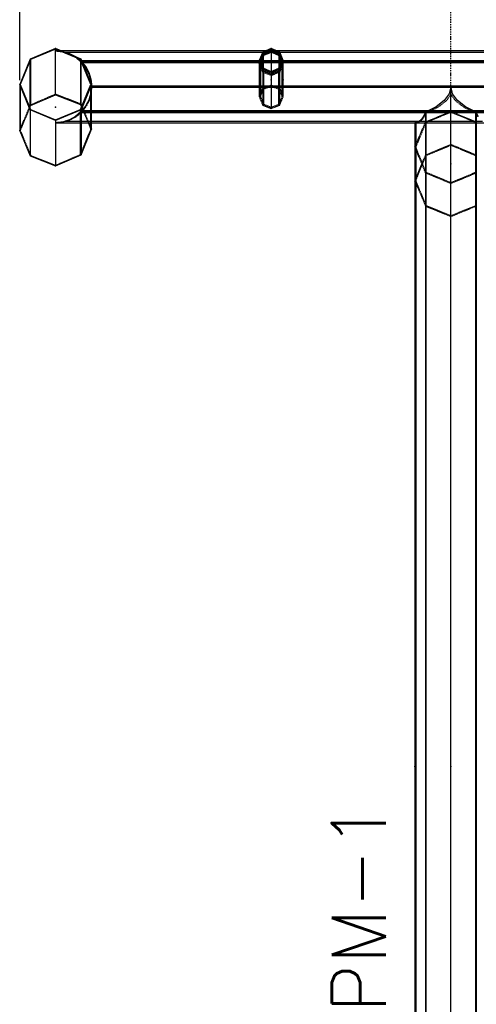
# Model space of a CAD drawing. Extents: x 551880 to 585869, y 94458 to 133000.
# Tile 3 of 42: x 551880 to 553786, y 109891 to 113997. Entities that reach past the tile are written whole.
import ezdxf
from ezdxf.enums import TextEntityAlignment as Align

# ---------------------------------------------------------------- set-up
doc = ezdxf.new("R2010")
doc.units = 0
doc.header["$LTSCALE"] = 10
doc.header["$MEASUREMENT"] = 0
doc.linetypes.add('DASHDOT', pattern=[1, 0.5, -0.25, 0, -0.25])
doc.linetypes.add('HIDDEN', pattern=[0.375, 0.25, -0.125])
doc.layers.get('0').update_dxf_attribs({"linetype": 'CONTINUOUS'})
doc.layers.get('Defpoints').update_dxf_attribs({"linetype": 'CONTINUOUS'})
for name, color, linetype in [('A', 2, 'DASHDOT'), ('FORIR', 4, 'CONTINUOUS'), ('G', 3, 'CONTINUOUS'), ('mark3d', 2, 'CONTINUOUS'), ('MV', 7, 'CONTINUOUS'), ('S', 7, 'CONTINUOUS'), ('TR', 6, 'HIDDEN'), ('TXT1', 7, 'CONTINUOUS')]:
    doc.layers.add(name, color=color, linetype=linetype)
doc.styles.add('PADRAO MTL', font='txt.shx', dxfattribs={"width": 0.8, "oblique": 5})
doc.styles.add('POS', font='ROMANS', dxfattribs={"width": 0.7})
doc.styles.get("Standard").update_dxf_attribs({"font": 'txt.shx', "width": 0.7, "oblique": 5})
doc.dimstyles.new('1-75', dxfattribs={"dimscale": 75, "dimtxt": 2.5, "dimasz": 2, "dimexe": 2, "dimexo": 2, "dimgap": 2, "dimtad": 1, "dimdec": 0, "dimdsep": 46, "dimtxsty": 'PADRAO MTL', "dimcen": 3, "dimclrd": 1, "dimclre": 1, "dimclrt": 7, "dimadec": 0, "dimazin": 0, "dimtfac": 1, "dimtdec": 0, "dimtmove": 0, "dimatfit": 3, "dimfxl": 1, "dimtfill": 1, "dimtolj": 1, "dimarcsym": 0})

# ---------------------------------------------------------------- blocks, each defined once
blk = doc.blocks.new('3D_INFOM')
blk.add_point((0, 0))
at = {"layer": 'FORIR', "flags": 1}
blk.add_attdef('MARK', (7.6, -4.3), '', height=5.26, dxfattribs=at)
blk = doc.blocks.new('3D_INFOTEXT')
blk.add_point((0, 0))
at = {"flags": 1}
for tag, p in [('MAR_PEZ', (7.2, 4.1)), ('POS_PEZ', (7.6, -4.3)), ('HANDLE', (7, -38.5)), ('LUN_PRO', (7.2, -21.9)), ('NOM_PRO', (7.6, -13.2)), ('MAT_PRO', (7.6, -30.1))]:
    blk.add_attdef(tag, p, '', height=5.26, dxfattribs=at)
blk = doc.blocks.new('mark3d1')
at = {"layer": 'mark3d', "color": 4, "style": 'POS'}
blk.add_attdef('MARK', text='', height=3, dxfattribs=at).set_placement((7.179, -1.226), align=Align.CENTER)
blk = doc.blocks.new('*D97')
at = {"layer": 'Defpoints', "color": 0, "transparency": 16777216}
for p in [(551879.6, 116137.5), (553679.6, 116137.5), (551879.6, 113595.2)]:
    blk.add_point(p, dxfattribs=at)
at = {"layer": 'MV', "color": 1, "lineweight": -2, "transparency": 16777216}
for p, q in [((551879.6, 113745.2), (551879.6, 116287.5)), ((553529.6, 116137.5), (552029.6, 116137.5))]:
    blk.add_line(p, q, dxfattribs=at)
at = {"layer": 'MV', "color": 1, "transparency": 16777216}
for points in [[(552029.6, 116162.5), (552029.6, 116112.5), (551879.6, 116137.5)], [(553529.6, 116162.5), (553529.6, 116112.5), (553679.6, 116137.5)]]:
    blk.add_solid(points, dxfattribs=at)
at = {"layer": 'MV', "color": 7, "transparency": 16777216, "insert": (552779.6, 116381.2), "char_height": 187.5, "attachment_point": 5, "style": 'PADRAO MTL', "bg_fill": 3, "box_fill_scale": 1.25, "bg_fill_color": 256, "bg_fill_true_color": 13158600, "bg_fill_transparency": 0}
blk.add_mtext('\\A1;1800', dxfattribs=at)

msp = doc.modelspace()

# ---------------------------------------------------------------- linework, layer by layer
at = {"layer": 'A'}
msp.add_line((553679.6, 106550.1), (553679.6, 117988.2), dxfattribs=at)
at = {"layer": 'G'}
for p, q in [((552029.6, 113684.1), (552029.6, 113873.8)), ((552906.2, 113866.7), (552053, 113866.7)), ((552061, 113863.4), (552087, 113855.9)), ((552064.5, 113862), (552087, 113854.8)), ((552087, 113855.1), (552070.5, 113860.4)), ((552070.5, 113860.4), (552087, 113855.6)), ((552087, 113855.9), (552113, 113842.7)), ((552087, 113855.6), (552113, 113842.4)), ((552104, 113845.6), (552087, 113855.1)), ((552087, 113854.8), (552101.9, 113846.5)), ((552894.6, 113843.1), (552897.6, 113850.2)), ((552897.6, 113850.2), (552897.6, 113858.4)), ((552897.6, 113850.2), (552913.4, 113856.5)), ((552913.4, 113856.5), (552929.6, 113862.7)), ((552929.6, 113871.7), (552929.6, 113862.7)), ((552929.6, 113862.7), (552945.8, 113856.5)), ((552945.8, 113856.5), (552961.6, 113850.2)), ((553956.2, 113866.7), (552953, 113866.7)), ((552961.6, 113858.4), (552961.6, 113850.2)), ((552961.6, 113850.2), (552964.7, 113843.1)), ((551925.4, 113830.6), (551925.4, 113638.9)), ((552113, 113842.7), (552115.2, 113841)), ((552113, 113842.4), (552114.4, 113841.3)), ((552133.8, 113830.6), (552133.8, 113643.1)), ((552879.6, 113824.9), (552138.8, 113824.9)), ((552141.9, 113817.5), (552154.3, 113802.4)), ((552142, 113817.2), (552154.3, 113802.3)), ((552142.8, 113816.3), (552142.4, 113816.3)), ((552145.5, 113808.8), (552154.3, 113797.9)), ((552145.6, 113808.6), (552154.3, 113797.8)), ((552879.6, 113826.4), (552879.6, 113819)), ((552879.6, 113819), (552886.5, 113802.6)), ((552885.9, 113822.7), (552886.9, 113824.9)), ((552886.9, 113824.9), (552894.6, 113843.1)), ((552972.4, 113824.9), (552886.9, 113824.9)), ((552964.7, 113843.1), (552972.4, 113824.9)), ((552972.4, 113824.9), (552973.3, 113822.7)), ((552972.7, 113802.6), (552979.6, 113819)), ((552979.6, 113819), (552979.6, 113826.4)), ((553929.6, 113824.9), (552979.6, 113824.9)), ((552154.3, 113802.4), (552168.2, 113776.7)), ((552154.3, 113802.3), (552168.2, 113776.6)), ((552154.3, 113797.9), (552168.2, 113771.8)), ((552154.3, 113797.8), (552168.2, 113771.7)), ((552168.2, 113776.7), (552176.7, 113748.8)), ((552168.2, 113776.6), (552176.7, 113748.7)), ((552168.2, 113771.8), (552176.7, 113743.4)), ((552168.2, 113771.7), (552176.7, 113743.3)), ((552886.5, 113802.6), (552894.3, 113784.1)), ((552894.3, 113791.1), (552894.3, 113784.1)), ((552894.3, 113784.1), (552911.9, 113776.9)), ((552911.9, 113776.9), (552929.6, 113769.6)), ((552929.6, 113769.6), (552947.4, 113776.9)), ((552929.6, 113776.4), (552929.6, 113769.6)), ((552947.4, 113776.9), (552965, 113784.1)), ((552965, 113784.1), (552972.7, 113802.6)), ((552965, 113784.1), (552965, 113791.1)), ((551879.6, 113726.4), (551879.6, 113533.8)), ((552176.7, 113748.8), (552178.8, 113728.5)), ((552176.7, 113748.7), (552178.7, 113728.5)), ((552176.7, 113743.4), (552178, 113730.2)), ((552176.7, 113743.3), (552178, 113730.3)), ((552179.6, 113719.8), (552179.6, 113726.4)), ((551925.4, 113638.9), (552029.6, 113684.1)), ((552029.6, 113684.1), (552133.8, 113643.1)), ((552176.7, 113690.3), (552168.2, 113661.9)), ((552179.6, 113719.8), (552176.7, 113690.3)), ((568675.5, 113719.8), (552179.6, 113719.8)), ((552179.6, 113719.8), (552179.6, 113719.8)), ((553672.7, 113687.5), (553652.1, 113659.4)), ((553678.9, 113713.8), (553672.7, 113687.5)), ((553679.6, 113713.8), (553678.9, 113713.8)), ((553680.3, 113713.8), (553679.6, 113713.8)), ((553679.6, 108051.8), (553679.6, 113713.8)), ((553686.6, 113687.5), (553680.3, 113713.8)), ((553707.2, 113659.4), (553686.6, 113687.5)), ((552133.8, 113643.1), (552138.2, 113632.7)), ((552168.2, 113661.9), (552154.3, 113635.8)), ((553652.1, 113659.4), (553618.6, 113633.4)), ((553740.7, 113633.4), (553707.2, 113659.4)), ((551922, 113630.5), (551925.4, 113638.9)), ((551923.6, 113620.3), (551923.6, 113428.7)), ((552135.6, 113612.8), (552113, 113593.3)), ((552135.7, 113612.9), (552135.6, 113612.8)), ((568575.7, 113612.8), (552135.6, 113612.8)), ((552154.3, 113635.8), (552135.7, 113612.9)), ((552135.7, 113620.3), (552135.7, 113612.9)), ((553573.6, 113610.7), (553564.1, 113592)), ((553618.6, 113633.4), (553573.6, 113610.7)), ((553573.6, 113610.7), (553573.6, 108051.8)), ((553785.7, 113610.7), (553740.7, 113633.4)), ((553795.1, 113592), (553785.7, 113610.7)), ((553785.7, 113610.7), (553785.7, 108051.8)), ((552029.6, 113576.4), (552029.6, 113566.8)), ((552058.9, 113569.9), (552029.6, 113566.8)), ((552029.6, 113566.8), (552029.6, 113566.8)), ((552029.6, 113566.8), (568529.9, 113566.8)), ((552029.6, 113566.8), (552029.6, 113386.9)), ((552087, 113578.8), (552058.9, 113569.9)), ((552113, 113593.3), (552087, 113578.8)), ((552135.7, 113566.8), (552135.7, 113432.9)), ((552179.6, 113539.8), (552179.6, 113566.8)), ((553529.7, 113566.8), (553529.6, 113566.8)), ((553529.6, 113566.8), (553529.6, 108051.8)), ((553553.4, 113578.2), (553541.7, 113569.6)), ((553564.1, 113592), (553553.4, 113578.2)), ((551879.6, 113533.8), (551923.6, 113428.7)), ((552135.7, 113432.9), (552179.6, 113539.8)), ((551923.6, 113428.7), (552029.6, 113386.9)), ((552029.6, 113386.9), (552135.7, 113432.9))]:
    msp.add_line(p, q, dxfattribs=at)
at = {"layer": 'S'}
for p, q in [((552029.6, 113876.4), (551923.6, 113832.5)), ((552029.6, 113873.8), (551925.4, 113830.6)), ((552135.7, 113832.5), (552029.6, 113876.4)), ((552133.8, 113830.6), (552029.6, 113873.8)), ((552894.3, 113861.8), (552879.6, 113826.4)), ((552897.6, 113858.4), (552884.4, 113826.4)), ((552929.6, 113876.4), (552894.3, 113861.8)), ((552929.6, 113871.7), (552897.6, 113858.4)), ((552965, 113861.8), (552929.6, 113876.4)), ((552961.6, 113858.4), (552929.6, 113871.7)), ((552974.9, 113826.4), (552961.6, 113858.4)), ((552979.6, 113826.4), (552965, 113861.8)), ((551923.6, 113832.5), (551879.6, 113726.4)), ((551925.4, 113830.6), (551882.3, 113726.4)), ((552177, 113726.4), (552133.8, 113830.6)), ((552179.6, 113726.4), (552135.7, 113832.5)), ((552894.3, 113791.1), (552879.6, 113826.4)), ((552884.4, 113826.4), (552897.6, 113794.4)), ((552961.6, 113794.4), (552974.9, 113826.4)), ((552979.6, 113826.4), (552965, 113791.1)), ((552929.6, 113776.4), (552894.3, 113791.1)), ((552897.6, 113794.4), (552929.6, 113781.2)), ((552929.6, 113781.2), (552961.6, 113794.4)), ((552965, 113791.1), (552929.6, 113776.4)), ((551923.6, 113620.3), (551879.6, 113726.4)), ((551882.3, 113726.4), (551925.4, 113622.2)), ((552133.8, 113622.2), (552177, 113726.4)), ((552179.6, 113726.4), (552135.7, 113620.3)), ((552029.6, 113576.4), (551923.6, 113620.3)), ((551925.4, 113622.2), (552029.6, 113579)), ((552029.6, 113579), (552133.8, 113622.2)), ((552135.7, 113620.3), (552029.6, 113576.4))]:
    msp.add_line(p, q, dxfattribs=at)
at = {"layer": 'TR'}
for p, q in [((552029.6, 113876.4), (552029.6, 113873.8)), ((552030.1, 113866.7), (552058.9, 113864)), ((552030.1, 113866.7), (552058.9, 113863.8)), ((552053, 113866.7), (552030.1, 113866.7)), ((552058.9, 113864), (552061, 113863.4)), ((552058.9, 113863.8), (552064.5, 113862)), ((552893.7, 113860.4), (552070.5, 113860.4)), ((552101.9, 113846.5), (552113, 113840.3)), ((552104, 113845.6), (552113, 113840.6)), ((552889.8, 113843.1), (552894.3, 113853.4)), ((552894.3, 113850.9), (552889.8, 113839.8)), ((552923.5, 113860.4), (552893.7, 113860.4)), ((552894.3, 113853.4), (552894.3, 113861.8)), ((552894.3, 113853.4), (552901.9, 113856.5)), ((552901.9, 113854.2), (552894.3, 113850.9)), ((552894.3, 113791.1), (552894.3, 113850.9)), ((552897.6, 113847.4), (552894.6, 113839.8)), ((552913.4, 113854.2), (552897.6, 113847.4)), ((552897.6, 113794.4), (552897.6, 113847.4)), ((552901.9, 113856.5), (552922.6, 113864.4)), ((552916, 113860.4), (552901.9, 113854.2)), ((552953, 113866.7), (552906.2, 113866.7)), ((552927.5, 113860.4), (552913.4, 113854.2)), ((552922.6, 113863.3), (552916, 113860.4)), ((552922.6, 113864.4), (552929.5, 113866.7)), ((552929.3, 113866.6), (552922.6, 113863.3)), ((552935.7, 113860.4), (552923.5, 113860.4)), ((552929.6, 113861.3), (552927.5, 113860.4)), ((552929.3, 113866.6), (552929.6, 113866.8)), ((552929.5, 113866.7), (552929.3, 113866.6)), ((552929.3, 113866.6), (552929.9, 113866.6)), ((552929.7, 113866.7), (552929.5, 113866.7)), ((552929.6, 113876.4), (552929.6, 113871.7)), ((552929.6, 113866.8), (552929.9, 113866.6)), ((552929.6, 113862.7), (552929.6, 113861.3)), ((552931.8, 113860.4), (552929.6, 113861.3)), ((552929.6, 113861.3), (552929.6, 113860.4)), ((552929.6, 113860.4), (552929.6, 113781.2)), ((552929.7, 113866.7), (552936.7, 113864.4)), ((552929.9, 113866.6), (552929.7, 113866.7)), ((552936.7, 113863.3), (552929.9, 113866.6)), ((552945.8, 113854.2), (552931.8, 113860.4)), ((552965.6, 113860.4), (552935.7, 113860.4)), ((552936.7, 113864.4), (552957.3, 113856.5)), ((552943.2, 113860.4), (552936.7, 113863.3)), ((552957.3, 113854.2), (552943.2, 113860.4)), ((552961.6, 113847.4), (552945.8, 113854.2)), ((552957.3, 113856.5), (552965, 113853.4)), ((552965, 113850.9), (552957.3, 113854.2)), ((552964.7, 113839.8), (552961.6, 113847.4)), ((552961.6, 113847.4), (552961.6, 113794.4)), ((552965, 113861.8), (552965, 113853.4)), ((552965, 113853.4), (552969.4, 113843.1)), ((552965, 113850.9), (552965, 113791.1)), ((552969.4, 113839.8), (552965, 113850.9)), ((553943.7, 113860.4), (552965.6, 113860.4)), ((551923.6, 113640.8), (551923.6, 113832.5)), ((552113, 113840.6), (552135.7, 113821)), ((552113, 113840.3), (552135.7, 113820.7)), ((552114.4, 113841.3), (552135.7, 113824.7)), ((552115.2, 113841), (552135.7, 113825)), ((552135.7, 113645), (552135.7, 113832.5)), ((552135.7, 113825), (552135.7, 113824.9)), ((552138.8, 113824.9), (552135.7, 113824.9)), ((552135.7, 113824.9), (552141.9, 113817.5)), ((552135.7, 113824.7), (552139.4, 113820.3)), ((552135.7, 113821), (552139.4, 113816.3)), ((568576.6, 113820.7), (552135.7, 113820.7)), ((552135.7, 113820.7), (552145.6, 113808.6)), ((552135.7, 113820.7), (552135.7, 113820.7)), ((568567.9, 113820.3), (552139.4, 113820.3)), ((552139.4, 113820.3), (552142, 113817.2)), ((552142.4, 113816.3), (552139.4, 113816.3)), ((552139.4, 113816.3), (552145.5, 113808.8)), ((552880.8, 113816.3), (552142.8, 113816.3)), ((552879.6, 113819), (552882.1, 113824.9)), ((552884.4, 113824.9), (552879.6, 113824.9)), ((552880.5, 113816.8), (552879.6, 113814.6)), ((552886.5, 113797.6), (552879.6, 113814.6)), ((552879.6, 113814.6), (552879.6, 113676)), ((552882.1, 113820.7), (552880.5, 113816.8)), ((552888.6, 113816.3), (552880.8, 113816.3)), ((552882.1, 113824.9), (552889.8, 113843.1)), ((552884.4, 113826.3), (552882.1, 113820.7)), ((552889.8, 113839.8), (552884.4, 113826.3)), ((552884.4, 113826.4), (552884.4, 113819)), ((552884.4, 113826.3), (552884.4, 113826.3)), ((552885, 113824.9), (552884.4, 113824.9)), ((552884.4, 113819), (552885.9, 113822.7)), ((552886.8, 113820.5), (552884.4, 113814.6)), ((552884.4, 113819), (552891.3, 113802.6)), ((552891.3, 113797.6), (552884.4, 113814.6)), ((552884.4, 113814.6), (552884.4, 113807.7)), ((552884.4, 113807.7), (552884.4, 113676)), ((552886.9, 113824.9), (552885, 113824.9)), ((552886.9, 113820.7), (552886.8, 113820.5)), ((552894.6, 113839.8), (552886.9, 113820.7)), ((552970.7, 113816.3), (552888.6, 113816.3)), ((552972.4, 113820.7), (552964.7, 113839.8)), ((552967.9, 113802.6), (552974.9, 113819)), ((552974.9, 113814.6), (552967.9, 113797.6)), ((552969.4, 113843.1), (552977.1, 113824.9)), ((552974.8, 113826.3), (552969.4, 113839.8)), ((552978.5, 113816.3), (552970.7, 113816.3)), ((552974.3, 113824.9), (552972.4, 113824.9)), ((552972.4, 113820.5), (552972.4, 113820.7)), ((552974.9, 113814.6), (552972.4, 113820.5)), ((552979.6, 113814.6), (552972.7, 113797.6)), ((552973.3, 113822.7), (552974.9, 113819)), ((552974.9, 113824.9), (552974.3, 113824.9)), ((552974.9, 113826.3), (552974.8, 113826.3)), ((552974.9, 113819), (552974.9, 113826.4)), ((552977.1, 113820.7), (552974.9, 113826.3)), ((552979.6, 113824.9), (552974.9, 113824.9)), ((552974.9, 113807.7), (552974.9, 113814.6)), ((552974.9, 113676), (552974.9, 113807.7)), ((552977.1, 113824.9), (552979.6, 113819)), ((552978.7, 113816.8), (552977.1, 113820.7)), ((553930.8, 113816.3), (552978.5, 113816.3)), ((552979.6, 113814.6), (552978.7, 113816.8)), ((552979.6, 113676), (552979.6, 113814.6)), ((552894.3, 113778.7), (552886.5, 113797.6)), ((552891.3, 113802.6), (552897.6, 113787.5)), ((552897.3, 113782.9), (552891.3, 113797.6)), ((552894.3, 113778.7), (552894.3, 113784.1)), ((552911.9, 113771.4), (552894.3, 113778.7)), ((552894.3, 113778.7), (552894.3, 113641.1)), ((552897.6, 113782.1), (552897.3, 113782.9)), ((552897.6, 113794.4), (552897.6, 113787.5)), ((552897.6, 113787.5), (552923.3, 113776.9)), ((552897.6, 113782.8), (552897.6, 113787.5)), ((552897.6, 113782.1), (552897.6, 113782.8)), ((552897.6, 113782.1), (552897.6, 113644.5)), ((552923.3, 113771.4), (552897.6, 113782.1)), ((552929.6, 113764), (552911.9, 113771.4)), ((552923.3, 113776.9), (552929.6, 113774.3)), ((552929.6, 113768.8), (552923.3, 113771.4)), ((552929.6, 113781.2), (552929.6, 113776.4)), ((552929.6, 113774.3), (552935.9, 113776.9)), ((552947.4, 113771.4), (552929.6, 113764)), ((552935.9, 113771.4), (552929.6, 113768.8)), ((552929.6, 113769.6), (552929.6, 113768.8)), ((552929.6, 113768.8), (552929.6, 113764)), ((552929.6, 113764), (552929.6, 113626.6)), ((552935.9, 113776.9), (552961.6, 113787.5)), ((552961.6, 113782.1), (552935.9, 113771.4)), ((552965, 113778.7), (552947.4, 113771.4)), ((552961.6, 113787.5), (552967.9, 113802.6)), ((552961.6, 113787.5), (552961.6, 113794.4)), ((552961.6, 113787.5), (552961.6, 113782.8)), ((552961.9, 113782.9), (552961.6, 113782.1)), ((552961.6, 113782.8), (552961.6, 113782.1)), ((552961.6, 113644.5), (552961.6, 113782.1)), ((552967.9, 113797.6), (552961.9, 113782.9)), ((552972.7, 113797.6), (552965, 113778.7)), ((552965, 113784.1), (552965, 113778.7)), ((552965, 113641.1), (552965, 113778.7)), ((551882.3, 113726.4), (551882.3, 113533.9)), ((552177, 113692.7), (552177, 113726.4)), ((552178, 113730.3), (552179.3, 113716.8)), ((552178, 113730.2), (552179.3, 113716.9)), ((552178.7, 113728.5), (552179.6, 113719.7)), ((552178.8, 113728.5), (552179.6, 113719.8)), ((552922.6, 113721.4), (552929.5, 113723.7)), ((552929.5, 113723.7), (552929.6, 113723.8)), ((552929.5, 113723.7), (552929.7, 113723.7)), ((552929.6, 113723.8), (552929.7, 113723.7)), ((552929.7, 113723.7), (552936.7, 113721.4)), ((551923.6, 113640.8), (552029.6, 113686.8)), ((552029.6, 113686.8), (552135.7, 113645)), ((552176.7, 113690.2), (552168.2, 113661.8)), ((552176.7, 113684.9), (552168.2, 113657)), ((552176.7, 113684.8), (552168.2, 113656.9)), ((552179.6, 113719.6), (552176.7, 113690.2)), ((552179.6, 113713.9), (552176.7, 113684.9)), ((552179.6, 113713.8), (552176.7, 113684.8)), ((552177, 113687.3), (552177, 113692.7)), ((552177, 113573.1), (552177, 113687.3)), ((552179.3, 113716.9), (552179.6, 113713.9)), ((552179.3, 113716.8), (552179.6, 113713.9)), ((552179.6, 113719.7), (552179.6, 113719.8)), ((552179.6, 113713.9), (552179.6, 113719.8)), ((552179.6, 113719.7), (552179.6, 113719.6)), ((552179.6, 113719.7), (552179.6, 113719.7)), ((568637.6, 113719.6), (552179.6, 113719.6)), ((552179.6, 113713.8), (552179.6, 113713.9)), ((552179.6, 113573.1), (552179.6, 113713.9)), ((568529.6, 113713.9), (552179.6, 113713.9)), ((552179.6, 113713.9), (552179.6, 113713.9)), ((552179.6, 113713.9), (552179.6, 113713.8)), ((553678.9, 113713.8), (552179.6, 113713.8)), ((552179.6, 113713.8), (552179.6, 113713.8)), ((552879.6, 113676), (552882.1, 113681.9)), ((552882.1, 113681.9), (552889.8, 113700.1)), ((552884.4, 113676), (552886.9, 113681.9)), ((552886.9, 113681.9), (552894.6, 113700.1)), ((552889.8, 113700.1), (552894.3, 113710.4)), ((552894.3, 113710.4), (552901.9, 113713.5)), ((552894.6, 113700.1), (552897.6, 113707.2)), ((552897.6, 113707.2), (552913.4, 113713.5)), ((552901.9, 113713.5), (552922.6, 113721.4)), ((552913.4, 113713.5), (552929.6, 113719.7)), ((552929.6, 113719.7), (552945.8, 113713.5)), ((552936.7, 113721.4), (552957.3, 113713.5)), ((552945.8, 113713.5), (552961.6, 113707.2)), ((552957.3, 113713.5), (552965, 113710.4)), ((552961.6, 113707.2), (552964.7, 113700.1)), ((552964.7, 113700.1), (552972.4, 113681.9)), ((552965, 113710.4), (552969.4, 113700.1)), ((552969.4, 113700.1), (552977.1, 113681.9)), ((552972.4, 113681.9), (552974.9, 113676)), ((552977.1, 113681.9), (552979.6, 113676)), ((553661.1, 113659.4), (553679.6, 113684.6)), ((553679.6, 113684.6), (553698.1, 113659.4)), ((568679.6, 113713.8), (553680.3, 113713.8)), ((551879.6, 113533.8), (551923.6, 113640.8)), ((552135.7, 113645), (552179.6, 113539.8)), ((552168.2, 113661.8), (552154.3, 113635.7)), ((552168.2, 113657), (552154.3, 113631.3)), ((552168.2, 113656.9), (552154.3, 113631.2)), ((552879.6, 113676), (552886.5, 113659.6)), ((552884.4, 113676), (552891.3, 113659.6)), ((552886.5, 113659.6), (552894.3, 113641.1)), ((552891.3, 113659.6), (552897.6, 113644.5)), ((552894.3, 113641.1), (552911.9, 113633.9)), ((552897.6, 113644.5), (552923.3, 113633.9)), ((552935.9, 113633.9), (552961.6, 113644.5)), ((552947.4, 113633.9), (552965, 113641.1)), ((552961.6, 113644.5), (552967.9, 113659.6)), ((552965, 113641.1), (552972.7, 113659.6)), ((552967.9, 113659.6), (552974.9, 113676)), ((552972.7, 113659.6), (552979.6, 113676)), ((553627.6, 113633.4), (553661.1, 113659.4)), ((553698.1, 113659.4), (553731.6, 113633.4)), ((551882.3, 113533.9), (551922, 113630.5)), ((551925.4, 113430.6), (551925.4, 113622.2)), ((552135.7, 113612.6), (552113, 113593)), ((552135.7, 113608.9), (552113, 113591.2)), ((552135.6, 113608.6), (552113, 113590.9)), ((552133.8, 113434.7), (552133.8, 113622.2)), ((568572.1, 113608.6), (552135.6, 113608.6)), ((552135.7, 113608.6), (552135.6, 113608.6)), ((552154.3, 113631.2), (552135.7, 113608.6)), ((552139.3, 113617.2), (552135.7, 113612.6)), ((552139.3, 113613.2), (552135.7, 113608.9)), ((552135.7, 113612.9), (552135.7, 113608.9)), ((552135.7, 113608.9), (552135.7, 113573.1)), ((552138.2, 113632.7), (552142.8, 113621.6)), ((552154.3, 113635.7), (552139.3, 113617.2)), ((552154.3, 113631.3), (552139.3, 113613.2)), ((568571.2, 113617.2), (552139.3, 113617.2)), ((553578.5, 113613.2), (552139.3, 113613.2)), ((552142.8, 113621.6), (552144, 113618.8)), ((552144, 113618.8), (552163, 113573.1)), ((552911.9, 113633.9), (552929.6, 113626.6)), ((552923.3, 113633.9), (552929.6, 113631.3)), ((552929.6, 113631.3), (552935.9, 113633.9)), ((552929.6, 113626.6), (552947.4, 113633.9)), ((553567.9, 113592), (553576.2, 113608.5)), ((553576.2, 113608.5), (553582.6, 113610.7)), ((553576.2, 108051.8), (553576.2, 113608.5)), ((553780.8, 113613.2), (553578.5, 113613.2)), ((553582.6, 113610.7), (553627.6, 113633.4)), ((553622.2, 113590.3), (553650.4, 113601.8)), ((553650.4, 113599.1), (553622.2, 113587.6)), ((553650.4, 113601.8), (553679.6, 113613.8)), ((553679.6, 113611.2), (553650.4, 113599.1)), ((553679.6, 113613.8), (553708.9, 113601.8)), ((553708.9, 113599.1), (553679.6, 113611.2)), ((553708.9, 113601.8), (553737, 113590.3)), ((553737, 113587.6), (553708.9, 113599.1)), ((553731.6, 113633.4), (553776.6, 113610.7)), ((553776.6, 113610.7), (553783, 113608.5)), ((568529.6, 113613.2), (553780.8, 113613.2)), ((553783, 108051.8), (553783, 113608.5)), ((553783, 113608.5), (553791.4, 113592)), ((552029.6, 113576.4), (552029.6, 113579)), ((552058.9, 113569.6), (552029.6, 113566.8)), ((552087, 113577.7), (552058.9, 113569.6)), ((552087, 113578.5), (552070.2, 113573.1)), ((552087, 113578), (552070.2, 113573.1)), ((552070.2, 113573.1), (553546.5, 113573.1)), ((552113, 113593), (552087, 113578.5)), ((552113, 113591.2), (552087, 113578)), ((552113, 113590.9), (552087, 113577.7)), ((552135.7, 113573.1), (552135.7, 113566.8)), ((552163, 113573.1), (552165.7, 113566.8)), ((552165.7, 113566.8), (552177, 113539.8)), ((552177, 113566.8), (552177, 113573.1)), ((552177, 113539.8), (552177, 113566.8)), ((552179.6, 113566.8), (552179.6, 113573.1)), ((553529.6, 113566.8), (553533.4, 113566.8)), ((553541.7, 113569.6), (553529.7, 113566.8)), ((553533.4, 113566.8), (553545.5, 113569.6)), ((553533.4, 113566.8), (553533.4, 108051.8)), ((553545.5, 113569.6), (553557.1, 113578.2)), ((553546.5, 113573.1), (553812.7, 113573.1)), ((553554.9, 113526.2), (553571.9, 113566.8)), ((553573.6, 113564.4), (553554.9, 113519.8)), ((553557.1, 113578.2), (553567.9, 113592)), ((553571.9, 113566.8), (553573.6, 113570.8)), ((553573.6, 113570.8), (553579.5, 113573.1)), ((553574.6, 113566.8), (553573.6, 113564.4)), ((553575.4, 113568.9), (553574.6, 113566.8)), ((553586.2, 113573.1), (553575.4, 113568.9)), ((553575.4, 113566.8), (553575.4, 113568.9)), ((553575.4, 113430.2), (553575.4, 113566.8)), ((553579.5, 113573.1), (553596.3, 113579.8)), ((553596.3, 113577.2), (553586.2, 113573.1)), ((553596.3, 113579.8), (553622.2, 113590.3)), ((553622.2, 113587.6), (553596.3, 113577.2)), ((553737, 113590.3), (553763, 113579.8)), ((553763, 113577.2), (553737, 113587.6)), ((553763, 113579.8), (553779.7, 113573.1)), ((553773.1, 113573.1), (553763, 113577.2)), ((553783.8, 113568.9), (553773.1, 113573.1)), ((553779.7, 113573.1), (553785.7, 113570.8)), ((553784.7, 113566.8), (553783.8, 113568.9)), ((553783.8, 113566.8), (553783.8, 113568.9)), ((553783.8, 113430.2), (553783.8, 113566.8)), ((553785.7, 113564.4), (553784.7, 113566.8)), ((551882.3, 113533.9), (551925.4, 113430.6)), ((552133.8, 113434.7), (552177, 113539.8)), ((553541, 113493.2), (553554.9, 113526.2)), ((553554.9, 113519.8), (553541, 113486.8)), ((553533.4, 113475.2), (553541, 113493.2)), ((553541, 113486.8), (553533.4, 113468.8)), ((553650.4, 113464.7), (553679.6, 113476.8)), ((553679.6, 113476.8), (553708.9, 113464.7)), ((552029.6, 113389.5), (552133.8, 113434.7)), ((553529.6, 113466.8), (553532.5, 113473.2)), ((553532.5, 113459.3), (553529.6, 113466.8)), ((553532.5, 113466.8), (553532.3, 113466.3)), ((553532.5, 113465.7), (553532.3, 113466.3)), ((553532.3, 113466.3), (553532.3, 113324.4)), ((553532.5, 113473.2), (553533.4, 113475.2)), ((553533.4, 113468.8), (553532.5, 113466.8)), ((553533.4, 113463.5), (553532.5, 113465.7)), ((553533.4, 113457.1), (553532.5, 113459.3)), ((553541, 113444.5), (553533.4, 113463.5)), ((553541, 113438.1), (553533.4, 113457.1)), ((553554.9, 113410.5), (553541, 113444.5)), ((553554.9, 113404.1), (553541, 113438.1)), ((553573.6, 113432), (553596.3, 113441.8)), ((553575.4, 113430.2), (553596.3, 113439.2)), ((553596.3, 113441.8), (553622.2, 113452.8)), ((553596.3, 113439.2), (553622.2, 113450.2)), ((553622.2, 113452.8), (553650.4, 113464.7)), ((553622.2, 113450.2), (553650.4, 113462)), ((553650.4, 113462), (553679.6, 113474.2)), ((553679.6, 113474.2), (553708.9, 113462)), ((553708.9, 113464.7), (553737, 113452.8)), ((553708.9, 113462), (553737, 113450.2)), ((553737, 113452.8), (553763, 113441.8)), ((553737, 113450.2), (553763, 113439.2)), ((553763, 113441.8), (553785.7, 113432)), ((553763, 113439.2), (553783.8, 113430.2)), ((551925.4, 113430.6), (552029.6, 113389.5)), ((553554.9, 113386.5), (553573.6, 113432)), ((553573.6, 113365), (553554.9, 113410.5)), ((553573.6, 113358.6), (553554.9, 113404.1)), ((553554.9, 113380.1), (553561.1, 113395.3)), ((553561.1, 113395.3), (553573.6, 113425.6)), ((553573.6, 113425.6), (553575.4, 113430.2)), ((553783.8, 113430.2), (553785.7, 113425.6)), ((553532.5, 113331.4), (553541, 113352.5)), ((553541, 113352.5), (553554.9, 113386.5)), ((553541, 113346.1), (553554.9, 113380.1)), ((553575.4, 113360.4), (553573.6, 113365)), ((553596.3, 113348.8), (553573.6, 113358.6)), ((553575.4, 113221.8), (553575.4, 113360.4)), ((553596.3, 113351.5), (553575.4, 113360.4)), ((553783.8, 113360.4), (553763, 113351.5)), ((553785.7, 113358.6), (553763, 113348.8)), ((553785.7, 113365), (553783.8, 113360.4)), ((553783.8, 113221.8), (553783.8, 113360.4)), ((553529.6, 113323.8), (553529.7, 113323.9)), ((553529.7, 113323.7), (553529.6, 113323.8)), ((553529.7, 113323.9), (553532.5, 113331.4)), ((553529.7, 113323.7), (553529.7, 113323.9)), ((553529.7, 113323.7), (553532.5, 113317.4)), ((553532.3, 113324.4), (553532.5, 113325)), ((553532.3, 113324.4), (553532.5, 113323.8)), ((553532.5, 113325), (553533.4, 113327.1)), ((553532.5, 113323.8), (553541, 113303.8)), ((553532.5, 113317.4), (553533.4, 113315.4)), ((553533.4, 113327.1), (553541, 113346.1)), ((553533.4, 113315.4), (553541, 113297.4)), ((553622.2, 113340.4), (553596.3, 113351.5)), ((553622.2, 113337.8), (553596.3, 113348.8)), ((553650.4, 113328.6), (553622.2, 113340.4)), ((553650.4, 113326), (553622.2, 113337.8)), ((553679.6, 113316.4), (553650.4, 113328.6)), ((553679.6, 113313.8), (553650.4, 113326)), ((553708.9, 113328.6), (553679.6, 113316.4)), ((553708.9, 113326), (553679.6, 113313.8)), ((553737, 113340.4), (553708.9, 113328.6)), ((553737, 113337.8), (553708.9, 113326)), ((553763, 113351.5), (553737, 113340.4)), ((553763, 113348.8), (553737, 113337.8)), ((553541, 113303.8), (553554.9, 113270.8)), ((553541, 113297.4), (553554.9, 113264.4)), ((553554.9, 113270.8), (553573.6, 113226.2)), ((553554.9, 113264.4), (553573.6, 113219.8)), ((553573.6, 113226.2), (553575.4, 113221.8)), ((553573.6, 113219.8), (553596.3, 113210.8)), ((553575.4, 113221.8), (553596.3, 113213.5)), ((553596.3, 113213.5), (553622.2, 113203)), ((553596.3, 113210.8), (553622.2, 113200.3)), ((553622.2, 113203), (553650.4, 113191.5)), ((553622.2, 113200.3), (553650.4, 113188.8)), ((553650.4, 113191.5), (553679.6, 113179.4)), ((553650.4, 113188.8), (553679.6, 113176.8)), ((553679.6, 113179.4), (553708.9, 113191.5)), ((553679.6, 113176.8), (553708.9, 113188.8)), ((553708.9, 113191.5), (553737, 113203)), ((553708.9, 113188.8), (553737, 113200.3)), ((553737, 113203), (553763, 113213.5)), ((553737, 113200.3), (553763, 113210.8)), ((553763, 113213.5), (553783.8, 113221.8)), ((553763, 113210.8), (553785.7, 113219.8)), ((553783.8, 113221.8), (553785.7, 113226.2))]:
    msp.add_line(p, q, dxfattribs=at)

# ---------------------------------------------------------------- block references
for p in [(552029.6, 113876.4), (552929.6, 113876.4), (552929.6, 113824.9), (552929.6, 113723.7), (552979.6, 113746.7), (553679.6, 113684.6), (552029.6, 113386.9), (553679.6, 113176.8), (553529.6, 110882.8)]:
    msp.add_blockref('3D_INFOTEXT', p)
at = {"layer": 'G'}
for p in [(552929.6, 113823), (552929.6, 113746.7), (552029.6, 113631.6), (553679.6, 113395.3), (553679.6, 110882.8)]:
    msp.add_blockref('3D_INFOM', p, dxfattribs=at)
at = {"layer": 'TXT1', "xscale": 75, "yscale": 75, "zscale": 75, "rotation": 90}
msp.add_blockref('mark3d1', (553315.6, 109756.7), dxfattribs=at).add_auto_attribs({'MARK': 'PM-1'})

# ---------------------------------------------------------------- next in the draw order: dimensions: what is measured, and where the dimension line sits
at = {"layer": 'MV'}
dim = msp.add_linear_dim(base=(551879.6, 116137.5), p1=(553679.6, 116137.5), p2=(551879.6, 113595.2), dimstyle='1-75', dxfattribs=at)
dim.commit()
dim.dimension.update_dxf_attribs({"geometry": '*D97', "text_midpoint": (552779.6, 116381.2)})

doc.saveas('drawing.dxf')
